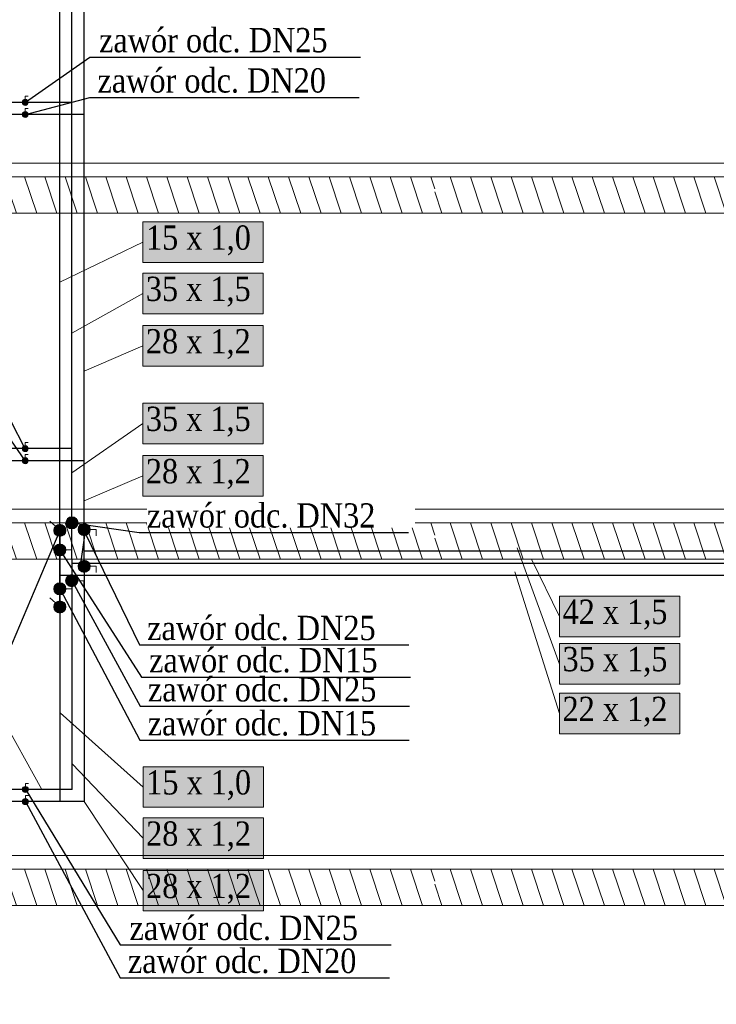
# Model space of a CAD drawing. Header units: millimetres. Extents: x -102560 to 77680, y 7163 to 33028.
# Tile 65 of 80: x -810 to 4928, y 14917 to 23023. Entities that reach past the tile are written whole.
import ezdxf
from ezdxf import colors
from ezdxf.entities.mleader import LeaderData, LeaderLine
from ezdxf.enums import TextEntityAlignment as Align
from ezdxf.math import Vec2, Vec3

# ---------------------------------------------------------------- set-up
doc = ezdxf.new("R2010")
doc.units = ezdxf.units.MM
for name, color, linetype, lineweight, true_color in [('IS_Działka cyrkulacyjna', 7, 'Continuous', 30, 0x800080), ('IS_Działka cyrkulacyjna (Rozwinięcie)', 7, 'Continuous', 0, 0x000000), ('IS_Działka wody ciepłej', 1, 'Continuous', 30, 0xff0000), ('IS_Działka wody ciepłej (Rozwinięcie)', 7, 'Continuous', 0, 0x000000), ('IS_Działka wody ciepłej_etykieta', 7, 'Continuous', 0, 0x000000), ('IS_Działka wody zimnej (Rozwinięcie)', 7, 'Continuous', 0, 0x000000), ('IS_Działka wody zimnej_etykieta', 7, 'Continuous', 0, 0x000000), ('IS_Konstrukcja (Rozwinięcie)', 7, 'Continuous', 9, 0x000000), ('IS_Zawór3', 7, 'Continuous', 5, 0x000000)]:
    doc.layers.add(name, color=color, linetype=linetype, lineweight=lineweight, true_color=true_color)
for name, color, linetype, lineweight in [('IS_Działka wody ciepłej_podstropowa', 30, 'Continuous', 30), ('IS_Działka wody zimnej', 5, 'Continuous', 30), ('IS_Działka wody zimnej_podstropowa', 84, 'Continuous', 30), ('RR_IWK_opisy', 7, 'Continuous', 0)]:
    doc.layers.add(name, color=color, linetype=linetype, lineweight=lineweight)
doc.styles.add('Garamond_____', font='GARA.TTF')
doc.styles.add('RR', font='GARA.TTF', dxfattribs={"height": 200})

# ---------------------------------------------------------------- blocks, each defined once
blk = doc.blocks.new('16_TypRysunkowyZaworu_Kurek_PL_00000000-0000-0000-0000-000000000000_Normal')
at = {"layer": 'IS_Zawór3', "lineweight": 50, "true_color": 0xffffff, "transparency": 33554687}
h = blk.add_hatch(color=7, dxfattribs=at)
edge = h.paths.add_edge_path(flags=0)
edge.add_arc((0, 0), 0.25, 0, 360)
at = {"layer": 'IS_Zawór3', "linetype": 'ByBlock', "lineweight": -2}
for points in [[(0, 0.5, 0), (0.25, 0.5, 0)], [(0, 0.25, 0), (0, 0.5, 0)]]:
    blk.add_polyline3d(points, dxfattribs=at)
blk.add_circle((0, 0), 0.25, dxfattribs=at)
blk = doc.blocks.new('4_TypRysunkowyZaworu_Kurek_PL_0bd83ec9-96a0-469b-8a8e-fb38eb52c89e_Normal')
at = {"layer": 'IS_Zawór3', "lineweight": 50, "true_color": 0xffffff, "transparency": 33554687}
h = blk.add_hatch(color=7, dxfattribs=at)
edge = h.paths.add_edge_path(flags=0)
edge.add_arc((0, 0), 0.25, 0, 360)
at = {"layer": 'IS_Zawór3', "linetype": 'ByBlock', "lineweight": -2}
for points in [[(0, 0.5, 0), (0.25, 0.5, 0)], [(0, 0.25, 0), (0, 0.5, 0)]]:
    blk.add_polyline3d(points, dxfattribs=at)
blk.add_circle((0, 0), 0.25, dxfattribs=at)
blk = doc.blocks.new('A$C687F53C9')
at = {"layer": 'IS_Zawór3', "lineweight": 50, "true_color": 0xffffff, "transparency": 33554687}
h = blk.add_hatch(color=7, dxfattribs=at)
edge = h.paths.add_edge_path(flags=0)
edge.add_arc((-409.2, 18.6), 50, -180, 180, ccw=False)
at = {"layer": 'IS_Zawór3', "ltscale": 40}
blk.add_line((-372.6, 52.6), (-327.7, 94.2), dxfattribs=at)
at = {"layer": 'IS_Zawór3', "linetype": 'ByBlock', "lineweight": -2}
blk.add_circle((-409.2, 18.6), 50, dxfattribs=at)

msp = doc.modelspace()

# ---------------------------------------------------------------- hatches: boundary and pattern name
at = {"layer": 'IS_Działka cyrkulacyjna (Rozwinięcie)', "lineweight": 50, "true_color": 0xffffff, "transparency": 33554687}
for points in [[(205.9, 21024.3), (1196, 21024.3), (1196, 21357.9), (205.9, 21357.9)], [(207.9, 16539.5), (1198.1, 16539.5), (1198.1, 16873.1), (207.9, 16873.1)]]:
    msp.add_hatch(color=7, dxfattribs=at).paths.add_polyline_path(points)
at = {"layer": 'IS_Działka wody ciepłej (Rozwinięcie)', "lineweight": 50, "true_color": 0xffffff, "transparency": 33554687}
for points in [[(204.7, 20170.8), (1196, 20170.8), (1196, 20504.5), (204.7, 20504.5)], [(3636.9, 17554.1), (4628.2, 17554.1), (4628.2, 17887.7), (3636.9, 17887.7)], [(3636.9, 17144.1), (4628.2, 17144.1), (4628.2, 17477.7), (3636.9, 17477.7)], [(206.7, 15686), (1198.1, 15686), (1198.1, 16019.7), (206.7, 16019.7)]]:
    msp.add_hatch(color=7, dxfattribs=at).paths.add_polyline_path(points)
at = {"layer": 'IS_Działka wody zimnej (Rozwinięcie)', "lineweight": 50, "true_color": 0xffffff, "transparency": 33554687}
for points in [[(204.7, 20602.3), (1196, 20602.3), (1196, 20936), (204.7, 20936)], [(204.7, 19532.4), (1196, 19532.4), (1196, 19866), (204.7, 19866)], [(3636.9, 17943.7), (4628.2, 17943.7), (4628.2, 18277.3), (3636.9, 18277.3)], [(206.7, 16117.6), (1198.1, 16117.6), (1198.1, 16451.2), (206.7, 16451.2)]]:
    msp.add_hatch(color=7, dxfattribs=at).paths.add_polyline_path(points)
at = {"layer": 'IS_Konstrukcja (Rozwinięcie)', "true_color": 0xc0c0c0, "transparency": 33554687, "extrusion": (0, 0, -1)}
h = msp.add_hatch(dxfattribs=at)
h.set_pattern_fill('ANSI31', color=9, scale=50.000001, angle=206.62016, style=0)
h.set_pattern_definition([(251.62016, (137390, 21580.6), (150.65169, -50.05629), [])])
h.paths.add_polyline_path([(-2610, 21730.6), (-2610, 21430.6), (60060, 21430.6), (60060, 21730.6)])
h = msp.add_hatch(dxfattribs=at)
h.set_pattern_fill('ANSI31', color=9, scale=50.000001, angle=206.62016, style=0)
h.set_pattern_definition([(251.62016, (2400, 21580.6), (150.6517, -50.0563), [])])
h.paths.add_polyline_path([(-77680, 21730.6), (-77680, 21430.6), (-2610, 21430.6), (-2610, 21730.6)])
h = msp.add_hatch(dxfattribs=at)
h.set_pattern_fill('ANSI31', color=9, scale=50.000001, angle=206.62016, style=0)
h.set_pattern_definition([(251.62016, (137390, 18730.6), (150.65169, -50.05629), [])])
h.paths.add_polyline_path([(-2610, 18880.6), (-2610, 18580.6), (60060, 18580.6), (60060, 18880.6)])
h = msp.add_hatch(dxfattribs=at)
h.set_pattern_fill('ANSI31', color=9, scale=50.000001, angle=206.62016, style=0)
h.set_pattern_definition([(251.62016, (2400, 18730.6), (150.6517, -50.0563), [])])
h.paths.add_polyline_path([(-77680, 18880.6), (-77680, 18580.6), (-2610, 18580.6), (-2610, 18880.6)])
h = msp.add_hatch(dxfattribs=at)
h.set_pattern_fill('ANSI31', color=9, scale=50.000001, angle=206.62016, style=0)
h.set_pattern_definition([(251.62016, (137390, 15880.6), (150.65169, -50.05629), [])])
h.paths.add_polyline_path([(-2610, 16030.6), (-2610, 15730.6), (60060, 15730.6), (60060, 16030.6)])
h = msp.add_hatch(dxfattribs=at)
h.set_pattern_fill('ANSI31', color=9, scale=50.000001, angle=206.62016, style=0)
h.set_pattern_definition([(251.62016, (2400, 15880.6), (150.6517, -50.0563), [])])
h.paths.add_polyline_path([(-77680, 16030.6), (-77680, 15730.6), (-2610, 15730.6), (-2610, 16030.6)])

# ---------------------------------------------------------------- linework, layer by layer
at = {"layer": 'IS_Działka cyrkulacyjna'}
for p, q in [((-479.1, 18501.8), (-479.1, 25092.6)), ((-479.1, 18801.8), (-479.1, 18450)), ((-479.1, 18450), (11600, 18450)), ((-479.1, 18450), (-479.1, 16586))]:
    msp.add_line(p, q, dxfattribs=at)
at = {"layer": 'IS_Działka cyrkulacyjna (Rozwinięcie)'}
for p, q in [((205.9, 21191.1), (-479.1, 20863)), ((207.9, 16706.3), (-477.1, 17318.2))]:
    msp.add_line(p, q, dxfattribs=at)
for points in [[(205.9, 21024.3), (1196, 21024.3), (1196, 21357.9), (205.9, 21357.9)], [(207.9, 16539.5), (1198.1, 16539.5), (1198.1, 16873.1), (207.9, 16873.1)]]:
    msp.add_lwpolyline(points, close=True, dxfattribs=at)
at = {"layer": 'IS_Działka wody ciepłej'}
for p, q in [((-279.1, 22242.6), (-877.2, 22242.6)), ((-279.1, 19392.6), (-877.2, 19392.6)), ((-277.1, 16586), (-875.2, 16586))]:
    msp.add_line(p, q, dxfattribs=at)
at = {"layer": 'IS_Działka wody ciepłej (Rozwinięcie)'}
for p, q in [((204.7, 20337.6), (-279.1, 20130.8)), ((206.7, 15852.9), (-277.1, 16586))]:
    msp.add_line(p, q, dxfattribs=at)
for points in [[(204.7, 20170.8), (1196, 20170.8), (1196, 20504.5), (204.7, 20504.5)], [(3636.9, 17554.1), (4628.2, 17554.1), (4628.2, 17887.7), (3636.9, 17887.7)], [(3636.9, 17144.1), (4628.2, 17144.1), (4628.2, 17477.7), (3636.9, 17477.7)], [(206.7, 15686), (1198.1, 15686), (1198.1, 16019.7), (206.7, 16019.7)]]:
    msp.add_lwpolyline(points, close=True, dxfattribs=at)
at = {"layer": 'IS_Działka wody ciepłej_podstropowa'}
for p, q in [((-279.1, 22281.8), (-279.1, 25092.6)), ((-279.1, 19431.8), (-279.1, 22281.8)), ((-279.1, 18481.8), (-279.1, 19431.8)), ((-277.1, 18650), (11800, 18650)), ((-279.1, 18481.8), (-279.1, 16586))]:
    msp.add_line(p, q, dxfattribs=at)
at = {"layer": 'IS_Działka wody zimnej'}
for p, q in [((-379.1, 22342.6), (-877.2, 22342.6)), ((-379.1, 19492.6), (-877.2, 19492.6)), ((-377.1, 16686), (-875.2, 16686))]:
    msp.add_line(p, q, dxfattribs=at)
at = {"layer": 'IS_Działka wody zimnej (Rozwinięcie)'}
for p, q in [((204.7, 20769.2), (-379.1, 20442.8)), ((204.7, 19699.2), (-379.1, 19292.8)), ((3636.9, 17716.6), (3287.6, 18676.6)), ((3636.9, 18110.5), (3407.6, 18576.6)), ((3636.9, 17310.9), (3267.6, 18476.6)), ((206.7, 16284.4), (-377.1, 16898))]:
    msp.add_line(p, q, dxfattribs=at)
for points in [[(204.7, 20602.3), (1196, 20602.3), (1196, 20936), (204.7, 20936)], [(204.7, 19532.4), (1196, 19532.4), (1196, 19866), (204.7, 19866)], [(3636.9, 17943.7), (4628.2, 17943.7), (4628.2, 18277.3), (3636.9, 18277.3)], [(206.7, 16117.6), (1198.1, 16117.6), (1198.1, 16451.2), (206.7, 16451.2)]]:
    msp.add_lwpolyline(points, close=True, dxfattribs=at)
at = {"layer": 'IS_Działka wody zimnej_podstropowa'}
for p, q in [((-379.1, 19531.8), (-379.1, 25192.6)), ((-379.1, 21431.8), (-379.1, 22381.8)), ((-379.1, 18581.8), (-379.1, 19531.8)), ((-379.1, 18581.8), (-379.1, 16686)), ((-379.1, 18550), (11700, 18550))]:
    msp.add_line(p, q, dxfattribs=at)
at = {"layer": 'IS_Konstrukcja (Rozwinięcie)'}
for p, q in [((-60060, 21842.6), (4501.1, 21842.6)), ((2670, 21842.6), (71971.1, 21842.6)), ((-60060, 21730.6), (4501.1, 21730.6)), ((2670, 21730.6), (71971.1, 21730.6)), ((-60060, 21430.6), (4501.1, 21430.6)), ((2670, 21430.6), (71971.1, 21430.6)), ((-60060, 18992.6), (4501.1, 18992.6)), ((2670, 18992.6), (71971.1, 18992.6)), ((-60060, 18880.6), (4501.1, 18880.6)), ((2670, 18880.6), (71971.1, 18880.6)), ((-60060, 18580.6), (4501.1, 18580.6)), ((2670, 18580.6), (71971.1, 18580.6)), ((-60060, 16142.6), (71971.1, 16142.6)), ((-60060, 16030.6), (4501.1, 16030.6)), ((2670, 16030.6), (71971.1, 16030.6)), ((-60060, 15730.6), (4501.1, 15730.6)), ((2670, 15730.6), (71971.1, 15730.6))]:
    msp.add_line(p, q, dxfattribs=at)

# ---------------------------------------------------------------- block references
at = {"layer": 'IS_Zawór3', "xscale": 100, "yscale": 100, "zscale": 100}
for p in [(-764.2, 22342.6), (-764.2, 22242.6), (-764.2, 19492.6), (-764.2, 19392.6), (-762.1, 16686), (-762.1, 16586)]:
    msp.add_blockref('16_TypRysunkowyZaworu_Kurek_PL_00000000-0000-0000-0000-000000000000_Normal', p, dxfattribs=at)
at = {"layer": 'IS_Zawór3', "ltscale": 40, "xscale": -1}
for p in [(-888.4, 18800.3), (-888.4, 18169.9)]:
    msp.add_blockref('A$C687F53C9', p, dxfattribs=at)
at = {"layer": 'IS_Zawór3', "xscale": 200, "yscale": 200, "zscale": 200, "rotation": 270.0000000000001}
for p in [(-379.1, 18880.6), (-279.1, 18825.3), (-479.1, 18657.7), (-279.1, 18523.1), (-381.1, 18404.9, 0), (-479.1, 18338.4)]:
    msp.add_blockref('4_TypRysunkowyZaworu_Kurek_PL_0bd83ec9-96a0-469b-8a8e-fb38eb52c89e_Normal', p, dxfattribs=at)

# ---------------------------------------------------------------- texts
at = {"layer": 'IS_Działka cyrkulacyjna', "style": 'Garamond_____'}
msp.add_text('22 x 1,2', height=200, dxfattribs=at).set_placement((3661.9, 17449.3), align=Align.TOP_LEFT)
at = {"layer": 'IS_Działka cyrkulacyjna (Rozwinięcie)', "color": 204, "style": 'Garamond_____'}
for p in [(230.9, 21329.5), (232.9, 16844.7)]:
    msp.add_text('15 x 1,0', height=200, dxfattribs=at).set_placement(p, align=Align.TOP_LEFT)
at = {"layer": 'IS_Działka wody ciepłej_etykieta', "color": 30, "transparency": 33554687, "style": 'Garamond_____'}
for s, p in [('28 x 1,2', (229.7, 20476)), ('28 x 1,2', (229.7, 19406.1)), ('35 x 1,5', (3661.9, 17859.3)), ('28 x 1,2', (231.7, 15991.3))]:
    msp.add_text(s, height=200, dxfattribs=at).set_placement(p, align=Align.TOP_LEFT)
at = {"layer": 'IS_Działka wody zimnej_etykieta', "color": 96, "true_color": 0x008000, "transparency": 33554687, "style": 'Garamond_____'}
for s, p in [('35 x 1,5', (229.7, 20907.6)), ('35 x 1,5', (229.7, 19837.6)), ('42 x 1,5', (3661.9, 18248.9)), ('28 x 1,2', (231.7, 16422.8))]:
    msp.add_text(s, height=200, dxfattribs=at).set_placement(p, align=Align.TOP_LEFT)
at = {"layer": 'RR_IWK_opisy', "insert": (-102160.7, 30202.1), "char_height": 200, "width": 12404.745, "attachment_point": 1, "style": 'RR'}
msp.add_mtext('\\pi-500,l500,xqjt0,2;UWAGI:\\P1.^IBudynek zasilany będzie z projektowanego przyłącza wodociągowego - wg odrębnego opracowania;\\P2.^IGłówny zestaw wodomierzowy  zlokalizowany będzie w studni wodomierzowej;\\P3.^IIndywidualne zestawy wodomierzowe dla poszczególnych mieszkań instalowane będą w\\~szachtach instalacyjnych na korytarzach ogólnych;\\P4.^IInstalację rozdzielczą wody zimnej, ciepłej i cyrkulacji należy prowadzić pod stropem parteru oraz w\\~szachtach; \\P5.^IDoprowadzenie wody do poszczególnych mieszkań z szafek rodzielaczy prowadzić w\\~warstwach posadzkowych;\\P6.^IInstalację rozdzielczą prowadzoną pod stropem i w szachtach wykonać z rur stalowych zaciskowych;\\P7.^IInstalację prowwadzoną w posadzce wykonać z rur tworzywowych PERT;\\P8.^IPodejścia pod pojedyncze przybory wykonywać rurą %%c16x2,0;\\P9.^ICiepła woda przygotowywana będzie centralnie w zasobniku ciepłej wody zasilanym z\\~pompy ciepła;\\P10.^INależy wykonać instalację cyrkulacji;\\P11.^ICałość instalacji wodociągowej należy izolować termicznie;\\P12.^IWszystkie roboty należy wykonać zgodnie z Polskimi Normami, Warunkami Technicznymi Wykonania i Odbioru Robót oraz zgodnie ze sztuką budowlaną;\\P13.^IRysunki rozpatrywać łącznie z informacjami zawartymi w części opisowej oraz z\\~dokumentacją branżową;\\P14.^IUwagi i opisy zamieszczane w części rys. projektu stanowią integralną część niniejszego opracowania;\\P15.^IWszystkie wymiary, otwory i rzędne należy sprawdzić na budowie, a wszelkie odstępstwa należy korygować przy udziale projektanta i użytkownika, prace montażowe wykonywać zgodnie z obowiązującymi przepisami BHP, zarządzeniami oraz normami PN;\\P16.^IWszelkie wątpliwości i niejasności należy wyjaśnić z projektantem.', dxfattribs=at)

# ---------------------------------------------------------------- next in the draw order: leaders
at = {"layer": 'IS_Działka cyrkulacyjna (Rozwinięcie)'}
ml = msp.add_multileader_mtext('Standard', dxfattribs=at)
ml.set_content('\\C0;zawór odc. DN25', color=2, style='Garamond_____')
ml.set_leader_properties()
ml.build(insert=Vec2(0, 0))
ml.multileader.update_dxf_attribs({"text_left_attachment_type": 6, "text_right_attachment_type": 6})
ctx = ml.context
ctx.base_point, ctx.char_height, ctx.plane_origin = Vec3(-157.5, 22714.9), 200, Vec3(-136723.1, 160198.4)
ctx.left_attachment, ctx.right_attachment = 6, 6
notes = []
notes.append((ctx, [(0, (1, 1, 0), (-231.5, 22714.9), (1, 0), 74, [(0, [(-764.2, 22342.6)], 0, [])])]))
ctx.mtext.insert, ctx.mtext.width = Vec3(-155.5, 22954.9), 2872.254
ctx.mtext.has_bg_fill, ctx.mtext.bg_color, ctx.mtext.bg_scale_factor, ctx.mtext.bg_transparency, ctx.mtext.use_window_bg_color = 1, -1027028792, 1, 0, 1
ml = msp.add_multileader_mtext('Standard', dxfattribs=at)
ml.set_content('\\C0;zawór odc. DN25', color=2, style='Garamond_____')
ml.set_leader_properties()
ml.build(insert=Vec2(0, 0))
ml.multileader.update_dxf_attribs({"text_left_attachment_type": 6, "text_right_attachment_type": 6})
ctx = ml.context
ctx.base_point, ctx.char_height, ctx.plane_origin = Vec3(-3397.5, 20364.9), 200, Vec3(-136723.1, 157348.4)
ctx.left_attachment, ctx.right_attachment, ctx.text_align_type = 6, 6, 2
notes.append((ctx, [(0, (1, 1, 0), (-1216.6, 20364.9), (-1, 0), 74, [(0, [(-764.2, 19492.6)], 0, [])])]))
ctx.mtext.insert, ctx.mtext.width, ctx.mtext.alignment = Vec3(-1292.6, 20604.9), 2872.254, 3
ctx.mtext.has_bg_fill, ctx.mtext.bg_color, ctx.mtext.bg_scale_factor, ctx.mtext.bg_transparency, ctx.mtext.use_window_bg_color = 1, -1027028792, 1, 0, 1
ml = msp.add_multileader_mtext('Standard', dxfattribs=at)
ml.set_content('\\C0;zaw_cyr. DN15', color=2, style='Garamond_____')
ml.set_leader_properties()
ml.build(insert=Vec2(0, 0))
ml.multileader.update_dxf_attribs({"text_left_attachment_type": 6, "text_right_attachment_type": 6})
ctx = ml.context
ctx.base_point, ctx.char_height, ctx.plane_origin = Vec3(-3092.2, 17523.4), 200, Vec3(-140804.1, 152900.7)
ctx.left_attachment, ctx.right_attachment, ctx.text_align_type = 6, 6, 2
notes.append((ctx, [(0, (1, 1, 0), (-1028, 17523.4), (-1, 0), 218, [(1, [(-479.1, 18205.5), (-479.1, 18818.9)], 0, [])])]))
ctx.mtext.insert, ctx.mtext.width, ctx.mtext.alignment = Vec3(-1248, 17798.6), 1899.066, 3
ctx.mtext.has_bg_fill, ctx.mtext.bg_color, ctx.mtext.bg_scale_factor, ctx.mtext.bg_transparency, ctx.mtext.use_window_bg_color = 1, -1027028792, 1, 0, 1
ml = msp.add_multileader_mtext('Standard', dxfattribs=at)
ml.set_content('\\C0;zawór odc. DN25', color=2, style='Garamond_____')
ml.set_leader_properties()
ml.build(insert=Vec2(0, 0))
ml.multileader.update_dxf_attribs({"text_left_attachment_type": 6, "text_right_attachment_type": 6})
ctx = ml.context
ctx.base_point, ctx.char_height, ctx.plane_origin = Vec3(93.1, 15406.7), 200, Vec3(-136472.5, 153630.1)
ctx.left_attachment, ctx.right_attachment = 6, 6
notes.append((ctx, [(0, (1, 1, 0), (19.1, 15406.7), (1, 0), 74, [(0, [(-762.1, 16686)], 0, [])])]))
ctx.mtext.insert, ctx.mtext.width = Vec3(95.1, 15646.7), 2872.254
ctx.mtext.has_bg_fill, ctx.mtext.bg_color, ctx.mtext.bg_scale_factor, ctx.mtext.bg_transparency, ctx.mtext.use_window_bg_color = 1, -1027028792, 1, 0, 1
for ctx, leaders in notes:
    for number, flags, end, landing, length, lines in leaders:
        leader = LeaderData()
        leader.index, (leader.has_last_leader_line, leader.has_dogleg_vector, leader.attachment_direction) = number, flags
        leader.last_leader_point, leader.dogleg_vector, leader.dogleg_length = Vec3(end), Vec3(landing), length
        for number, points, colour, breaks in lines:
            line = LeaderLine()
            line.index, line.vertices, line.color, line.breaks = number, Vec3.list(points), colors.encode_raw_color(colour), breaks
            leader.lines.append(line)
        ctx.leaders.append(leader)

# ---------------------------------------------------------------- next in the draw order: linework, layer by layer
at = {"layer": 'IS_Działka wody zimnej_etykieta'}
msp.add_line((-626.1, 16686), (-970.1, 17305.7), dxfattribs=at)

# ---------------------------------------------------------------- next in the draw order: leaders
at = {"layer": 'IS_Działka cyrkulacyjna (Rozwinięcie)'}
ml = msp.add_multileader_mtext('Standard', dxfattribs=at)
ml.set_content('\\C0;zawór odc. DN20', color=2, style='Garamond_____')
ml.set_leader_properties()
ml.build(insert=Vec2(0, 0))
ml.multileader.update_dxf_attribs({"text_left_attachment_type": 6, "text_right_attachment_type": 6})
ctx = ml.context
ctx.base_point, ctx.char_height, ctx.plane_origin = Vec3(-170.6, 22383.2), 200, Vec3(-136721.1, 160097.2)
ctx.left_attachment, ctx.right_attachment = 6, 6
notes = []
notes.append((ctx, [(0, (1, 1, 0), (-232.6, 22383.2), (1, 0), 62, [(0, [(-764.2, 22242.6)], 0, [])])]))
ctx.mtext.insert, ctx.mtext.width = Vec3(-168.6, 22623.2), 2872.254
ctx.mtext.has_bg_fill, ctx.mtext.bg_color, ctx.mtext.bg_scale_factor, ctx.mtext.bg_transparency, ctx.mtext.use_window_bg_color = 1, -1027028792, 1, 0, 1
ml = msp.add_multileader_mtext('Standard', dxfattribs=at)
ml.set_content('\\C0;zawór odc. DN20', color=2, style='Garamond_____')
ml.set_leader_properties()
ml.build(insert=Vec2(0, 0))
ml.multileader.update_dxf_attribs({"text_left_attachment_type": 6, "text_right_attachment_type": 6})
ctx = ml.context
ctx.base_point, ctx.char_height, ctx.plane_origin = Vec3(-3410.6, 20073.2), 200, Vec3(-136721.1, 157247.2)
ctx.left_attachment, ctx.right_attachment, ctx.text_align_type = 6, 6, 2
notes.append((ctx, [(0, (1, 1, 0), (-1235.7, 20073.2), (-1, 0), 62, [(0, [(-764.2, 19392.6)], 0, [])])]))
ctx.mtext.insert, ctx.mtext.width, ctx.mtext.alignment = Vec3(-1299.7, 20313.2), 2872.254, 3
ctx.mtext.has_bg_fill, ctx.mtext.bg_color, ctx.mtext.bg_scale_factor, ctx.mtext.bg_transparency, ctx.mtext.use_window_bg_color = 1, -1027028792, 1, 0, 1
ml = msp.add_multileader_mtext('Standard', dxfattribs=at)
ml.set_content('\\C0;zawór odc. DN15', color=2, style='Garamond_____')
ml.set_leader_properties()
ml.build(insert=Vec2(0, 0))
ml.multileader.update_dxf_attribs({"text_left_attachment_type": 6, "text_right_attachment_type": 6})
ctx = ml.context
ctx.base_point, ctx.char_height, ctx.plane_origin = Vec3(243.1, 17090.7), 200, Vec3(-136162.5, 155281.4)
ctx.left_attachment, ctx.right_attachment = 6, 6
notes.append((ctx, [(0, (1, 1, 0), (181.1, 17090.7), (1, 0), 62, [(0, [(-479.1, 18338.4)], 0, [])])]))
ctx.mtext.insert, ctx.mtext.width = Vec3(245.1, 17330.7), 2872.254
ctx.mtext.has_bg_fill, ctx.mtext.bg_color, ctx.mtext.bg_scale_factor, ctx.mtext.bg_transparency, ctx.mtext.use_window_bg_color = 1, -1027028792, 1, 0, 1
ml = msp.add_multileader_mtext('Standard', dxfattribs=at)
ml.set_content('\\C0;zawór odc. DN20', color=2, style='Garamond_____')
ml.set_leader_properties()
ml.build(insert=Vec2(0, 0))
ml.multileader.update_dxf_attribs({"text_left_attachment_type": 6, "text_right_attachment_type": 6})
ctx = ml.context
ctx.base_point, ctx.char_height, ctx.plane_origin = Vec3(80, 15134.9), 200, Vec3(-136470.5, 153529)
ctx.left_attachment, ctx.right_attachment = 6, 6
notes.append((ctx, [(0, (1, 1, 0), (18, 15134.9), (1, 0), 62, [(0, [(-762.1, 16586)], 0, [])])]))
ctx.mtext.insert, ctx.mtext.width = Vec3(82, 15374.9), 2872.254
ctx.mtext.has_bg_fill, ctx.mtext.bg_color, ctx.mtext.bg_scale_factor, ctx.mtext.bg_transparency, ctx.mtext.use_window_bg_color = 1, -1027028792, 1, 0, 1
for ctx, leaders in notes:
    for number, flags, end, landing, length, lines in leaders:
        leader = LeaderData()
        leader.index, (leader.has_last_leader_line, leader.has_dogleg_vector, leader.attachment_direction) = number, flags
        leader.last_leader_point, leader.dogleg_vector, leader.dogleg_length = Vec3(end), Vec3(landing), length
        for number, points, colour, breaks in lines:
            line = LeaderLine()
            line.index, line.vertices, line.color, line.breaks = number, Vec3.list(points), colors.encode_raw_color(colour), breaks
            leader.lines.append(line)
        ctx.leaders.append(leader)

# ---------------------------------------------------------------- next in the draw order: leaders
ml = msp.add_multileader_mtext('Standard', dxfattribs=at)
ml.set_content('\\C0;zawór odc. DN25', color=2, style='Garamond_____')
ml.set_leader_properties()
ml.build(insert=Vec2(0, 0))
ml.multileader.update_dxf_attribs({"text_left_attachment_type": 6, "text_right_attachment_type": 6})
ctx = ml.context
ctx.base_point, ctx.char_height, ctx.plane_origin = Vec3(245.1, 17370.7), 200, Vec3(-136160.5, 155521.4)
ctx.left_attachment, ctx.right_attachment = 6, 6
notes = []
notes.append((ctx, [(0, (1, 1, 0), (183.1, 17370.7), (1, 0), 62, [(0, [(-379.1, 18404.9)], 0, [])])]))
ctx.mtext.insert, ctx.mtext.width = Vec3(247.1, 17610.7), 2872.254
ctx.mtext.has_bg_fill, ctx.mtext.bg_color, ctx.mtext.bg_scale_factor, ctx.mtext.bg_transparency, ctx.mtext.use_window_bg_color = 1, -1027028792, 1, 0, 1
for ctx, leaders in notes:
    for number, flags, end, landing, length, lines in leaders:
        leader = LeaderData()
        leader.index, (leader.has_last_leader_line, leader.has_dogleg_vector, leader.attachment_direction) = number, flags
        leader.last_leader_point, leader.dogleg_vector, leader.dogleg_length = Vec3(end), Vec3(landing), length
        for number, points, colour, breaks in lines:
            line = LeaderLine()
            line.index, line.vertices, line.color, line.breaks = number, Vec3.list(points), colors.encode_raw_color(colour), breaks
            leader.lines.append(line)
        ctx.leaders.append(leader)

# ---------------------------------------------------------------- next in the draw order: leaders
ml = msp.add_multileader_mtext('Standard', dxfattribs=at)
ml.set_content('\\C0;zawór odc. DN25', color=2, style='Garamond_____')
ml.set_leader_properties()
ml.build(insert=Vec2(0, 0))
ml.multileader.update_dxf_attribs({"text_left_attachment_type": 6, "text_right_attachment_type": 6})
ctx = ml.context
ctx.base_point, ctx.char_height, ctx.plane_origin = Vec3(238.6, 17875.7), 200, Vec3(-136304, 156132.6)
ctx.left_attachment, ctx.right_attachment = 6, 6
notes = []
notes.append((ctx, [(0, (1, 1, 0), (176.6, 17875.7), (1, 0), 62, [(1, [(-310.1, 18523.1), (-269.1, 18796.6)], 0, [])])]))
ctx.mtext.insert, ctx.mtext.width = Vec3(240.6, 18115.7), 2872.254
ctx.mtext.has_bg_fill, ctx.mtext.bg_color, ctx.mtext.bg_scale_factor, ctx.mtext.bg_transparency, ctx.mtext.use_window_bg_color = 1, -1027028792, 1, 0, 1
for ctx, leaders in notes:
    for number, flags, end, landing, length, lines in leaders:
        leader = LeaderData()
        leader.index, (leader.has_last_leader_line, leader.has_dogleg_vector, leader.attachment_direction) = number, flags
        leader.last_leader_point, leader.dogleg_vector, leader.dogleg_length = Vec3(end), Vec3(landing), length
        for number, points, colour, breaks in lines:
            line = LeaderLine()
            line.index, line.vertices, line.color, line.breaks = number, Vec3.list(points), colors.encode_raw_color(colour), breaks
            leader.lines.append(line)
        ctx.leaders.append(leader)

# ---------------------------------------------------------------- next in the draw order: leaders
ml = msp.add_multileader_mtext('Standard', dxfattribs=at)
ml.set_content('\\C0;zawór odc. DN32', color=2, style='Garamond_____')
ml.set_leader_properties()
ml.build(insert=Vec2(0, 0))
ml.multileader.update_dxf_attribs({"text_left_attachment_type": 6, "text_right_attachment_type": 6})
ctx = ml.context
ctx.base_point, ctx.char_height, ctx.plane_origin = Vec3(236.6, 18802), 200, Vec3(-136269, 156612.6)
ctx.left_attachment, ctx.right_attachment = 6, 6
notes = []
notes.append((ctx, [(0, (1, 1, 0), (174.6, 18802), (1, 0), 62, [(0, [(-379.1, 18880.6)], 0, [])])]))
ctx.mtext.insert, ctx.mtext.width = Vec3(238.6, 19042), 2206.932
ctx.mtext.has_bg_fill, ctx.mtext.bg_color, ctx.mtext.bg_scale_factor, ctx.mtext.bg_transparency, ctx.mtext.use_window_bg_color = 1, -1027028792, 1, 0, 1
ml = msp.add_multileader_mtext('Standard', dxfattribs=at)
ml.set_content('\\C0;zawór odc. DN15', color=2, style='Garamond_____')
ml.set_leader_properties()
ml.build(insert=Vec2(0, 0))
ml.multileader.update_dxf_attribs({"text_left_attachment_type": 6, "text_right_attachment_type": 6})
ctx = ml.context
ctx.base_point, ctx.char_height, ctx.plane_origin = Vec3(254.6, 17610.7), 200, Vec3(-136271, 156372.6)
ctx.left_attachment, ctx.right_attachment = 6, 6
notes.append((ctx, [(0, (1, 1, 0), (192.6, 17610.7), (1, 0), 62, [(0, [(-479.1, 18657.7)], 0, [])])]))
ctx.mtext.insert, ctx.mtext.width = Vec3(256.6, 17850.7), 2872.254
ctx.mtext.has_bg_fill, ctx.mtext.bg_color, ctx.mtext.bg_scale_factor, ctx.mtext.bg_transparency, ctx.mtext.use_window_bg_color = 1, -1027028792, 1, 0, 1
for ctx, leaders in notes:
    for number, flags, end, landing, length, lines in leaders:
        leader = LeaderData()
        leader.index, (leader.has_last_leader_line, leader.has_dogleg_vector, leader.attachment_direction) = number, flags
        leader.last_leader_point, leader.dogleg_vector, leader.dogleg_length = Vec3(end), Vec3(landing), length
        for number, points, colour, breaks in lines:
            line = LeaderLine()
            line.index, line.vertices, line.color, line.breaks = number, Vec3.list(points), colors.encode_raw_color(colour), breaks
            leader.lines.append(line)
        ctx.leaders.append(leader)

# ---------------------------------------------------------------- next in the draw order: hatches: boundary and pattern name
at = {"layer": 'IS_Działka wody ciepłej (Rozwinięcie)', "lineweight": 50, "true_color": 0xffffff, "transparency": 33554687}
msp.add_hatch(color=7, dxfattribs=at).paths.add_polyline_path([(204.7, 19100.9), (1196, 19100.9), (1196, 19434.5), (204.7, 19434.5)])

# ---------------------------------------------------------------- next in the draw order: linework, layer by layer
at = {"layer": 'IS_Działka wody ciepłej (Rozwinięcie)'}
msp.add_line((204.7, 19267.7), (-279.1, 19060.9), dxfattribs=at)
msp.add_lwpolyline([(204.7, 19100.9), (1196, 19100.9), (1196, 19434.5), (204.7, 19434.5)], close=True, dxfattribs=at)

doc.saveas('drawing.dxf')
